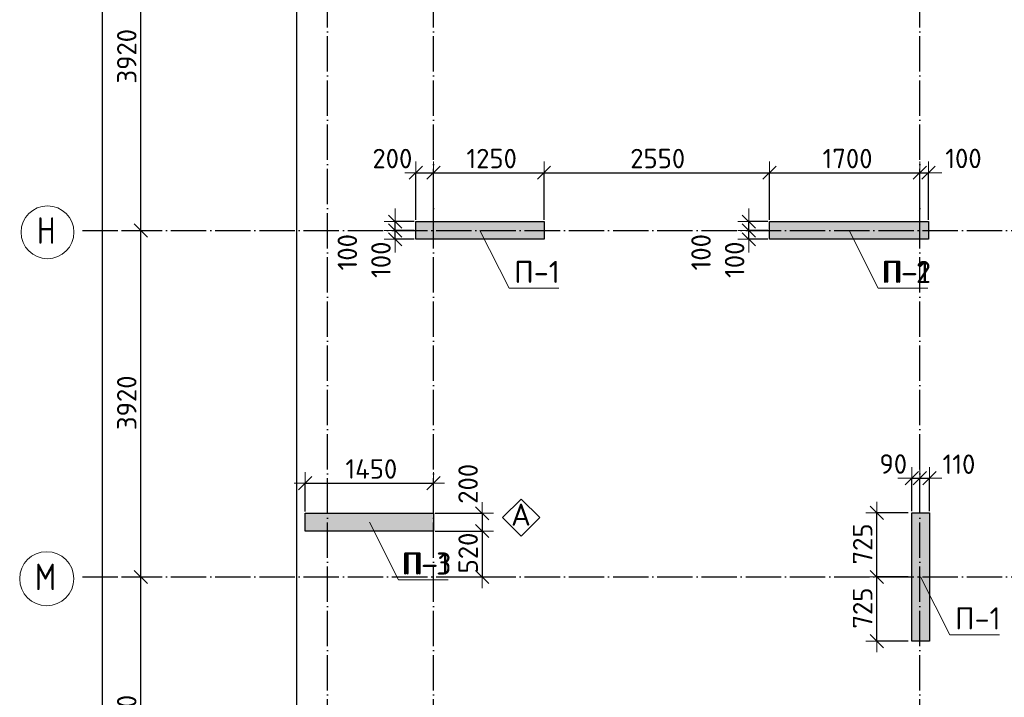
# Model space of a CAD drawing. Header units: millimetres. Extents: x -3495 to 109513, y -3287 to 62337.
# Tile 35 of 41: x 46520 to 57656, y 30338 to 38005. Entities that reach past the tile are written whole.
import ezdxf

# ---------------------------------------------------------------- set-up
doc = ezdxf.new("R2010")
doc.units = ezdxf.units.MM
doc.header["$PDMODE"] = 65
doc.linetypes.add('______11', pattern=[500, 400, -50, 0, -50])
doc.linetypes.add('______5', pattern=[1100, 800, -100, 100, -100])
for name, color, linetype, lineweight in [('Standard', 7, 'Continuous', 25), ('Армирование стержнями_ общее', 40, 'Continuous', 35), ('Высотная отметка (отверстия)', 7, 'Continuous', 13), ('Размерная линия_ общее', 7, 'Continuous', 13)]:
    doc.layers.add(name, color=color, linetype=linetype, lineweight=lineweight)
doc.layers.add('Осевая линия_ общее', color=7, linetype='______5', lineweight=13, true_color=0xa0a0a0)
doc.styles.add('ISOCPEUR', font='ISOCPEUR')
doc.dimstyles.new('DIMSTYLE_11', dxfattribs={"dimtxt": 220, "dimasz": 250, "dimexe": 0, "dimexo": 0, "dimgap": 110, "dimtad": 2, "dimdec": 0, "dimrnd": 5, "dimzin": 12, "dimdsep": 46, "dimtxsty": 'ISOCPEUR', "dimblk1": 'ALL_ML_STRICH', "dimblk2": 'ALL_ML_STRICH', "dimsah": 1, "dimcen": 0, "dimclrd": 7, "dimclre": 256, "dimclrt": 7, "dimadec": 0, "dimazin": 0, "dimtfac": 1, "dimtdec": 0, "dimtix": 1, "dimtmove": 2, "dimatfit": 3, "dimfxl": 0, "dimtvp": 1.2, "dimtzin": 0, "dimlwd": 0, "dimlwe": -3, "dimarcsym": 0})
doc.dimstyles.new('DIMSTYLE_3', dxfattribs={"dimtxt": 220, "dimasz": 250, "dimexe": 0, "dimexo": 0, "dimgap": 110, "dimtad": 2, "dimdec": 0, "dimrnd": 5, "dimzin": 12, "dimdsep": 46, "dimtxsty": 'ISOCPEUR', "dimblk1": 'ALL_ML_STRICH', "dimblk2": 'ALL_ML_STRICH', "dimsah": 1, "dimcen": 0, "dimclrd": 7, "dimclre": 256, "dimclrt": 7, "dimadec": 0, "dimazin": 0, "dimtfac": 1, "dimtdec": 0, "dimtix": 1, "dimtmove": 2, "dimatfit": 3, "dimfxl": 0, "dimtzin": 0, "dimlwd": 0, "dimlwe": -3, "dimarcsym": 0})

# ---------------------------------------------------------------- blocks, each defined once
blk = doc.blocks.new('ALL_ML_STRICH')
at = {"color": 0, "linetype": 'ByBlock', "lineweight": -2}
for p, q in [((0, -0.5), (0, 0.5)), ((-1, 0), (0.5, 0)), ((-0.3, -0.3), (0.3, 0.3))]:
    blk.add_line(p, q, dxfattribs=at)
blk = doc.blocks.new('*D28')
at = {"layer": 'DEFPOINTS', "color": 7, "linetype": 'Continuous', "lineweight": 13, "transparency": 33554687}
for p in [(47582, 46490), (47217, 0), (47456, 0)]:
    blk.add_point(p, dxfattribs=at)
at = {"layer": 'Размерная линия_ общее', "color": 253, "linetype": 'Continuous', "lineweight": -2, "true_color": 0xa0a0a0, "transparency": 33554687}
for p, q in [((47562, 46490), (47456, 46490)), ((47237, 0), (47456, 0))]:
    blk.add_line(p, q, dxfattribs=at)
at = {"layer": 'Размерная линия_ общее', "color": 7, "linetype": 'Continuous', "lineweight": -2, "transparency": 33554687}
blk.add_line((47456, 0), (47456, 46490), dxfattribs=at)
at = {"layer": 'Размерная линия_ общее', "color": 7, "linetype": 'Continuous', "lineweight": 13, "transparency": 33554687, "xscale": 250, "yscale": 250, "zscale": 250}
for p, rotation in [((47456, 46490), 90), ((47456, 0), 270)]:
    blk.add_blockref('ALL_ML_STRICH', p, dxfattribs=dict(at, rotation=rotation))
at = {"layer": 'Размерная линия_ общее', "color": 7, "linetype": 'Continuous', "lineweight": 13, "transparency": 33554687, "insert": (47296, 23234), "char_height": 220, "width": 1100, "attachment_point": 5, "rotation": 90, "style": 'ISOCPEUR'}
blk.add_mtext('\\A1;{46490}', dxfattribs=at)
blk = doc.blocks.new('*D38')
at = {"layer": 'DEFPOINTS', "color": 7, "linetype": 'Continuous', "lineweight": 13, "transparency": 33554687}
for p in [(47576, 31700), (47576, 28400), (47891, 28400)]:
    blk.add_point(p, dxfattribs=at)
at = {"layer": 'Размерная линия_ общее', "color": 253, "linetype": 'Continuous', "lineweight": -2, "true_color": 0xa0a0a0, "transparency": 33554687}
for p, q in [((47676, 31700), (47891, 31700)), ((47676, 28400), (47891, 28400))]:
    blk.add_line(p, q, dxfattribs=at)
at = {"layer": 'Размерная линия_ общее', "color": 7, "linetype": 'Continuous', "lineweight": -2, "transparency": 33554687}
blk.add_line((47891, 28400), (47891, 31700), dxfattribs=at)
at = {"layer": 'Размерная линия_ общее', "color": 7, "linetype": 'Continuous', "lineweight": 13, "transparency": 33554687, "xscale": 250, "yscale": 250, "zscale": 250}
for p, rotation in [((47891, 31700), 90), ((47891, 28400), 270)]:
    blk.add_blockref('ALL_ML_STRICH', p, dxfattribs=dict(at, rotation=rotation))
at = {"layer": 'Размерная линия_ общее', "color": 7, "linetype": 'Continuous', "lineweight": 13, "transparency": 33554687, "insert": (47731, 30061), "char_height": 220, "width": 880, "attachment_point": 5, "rotation": 90, "style": 'ISOCPEUR'}
blk.add_mtext('\\A1;{3300}', dxfattribs=at)
blk = doc.blocks.new('*D39')
at = {"layer": 'DEFPOINTS', "color": 7, "linetype": 'Continuous', "lineweight": 13, "transparency": 33554687}
for p in [(47576, 35620), (47576, 31700), (47891, 31700)]:
    blk.add_point(p, dxfattribs=at)
at = {"layer": 'Размерная линия_ общее', "color": 253, "linetype": 'Continuous', "lineweight": -2, "true_color": 0xa0a0a0, "transparency": 33554687}
for p, q in [((47676, 35620), (47891, 35620)), ((47676, 31700), (47891, 31700))]:
    blk.add_line(p, q, dxfattribs=at)
at = {"layer": 'Размерная линия_ общее', "color": 7, "linetype": 'Continuous', "lineweight": -2, "transparency": 33554687}
blk.add_line((47891, 31700), (47891, 35620), dxfattribs=at)
at = {"layer": 'Размерная линия_ общее', "color": 7, "linetype": 'Continuous', "lineweight": 13, "transparency": 33554687, "xscale": 250, "yscale": 250, "zscale": 250}
for p, rotation in [((47891, 35620), 90), ((47891, 31700), 270)]:
    blk.add_blockref('ALL_ML_STRICH', p, dxfattribs=dict(at, rotation=rotation))
at = {"layer": 'Размерная линия_ общее', "color": 7, "linetype": 'Continuous', "lineweight": 13, "transparency": 33554687, "insert": (47731, 33671), "char_height": 220, "width": 880, "attachment_point": 5, "rotation": 90, "style": 'ISOCPEUR'}
blk.add_mtext('\\A1;{3920}', dxfattribs=at)
blk = doc.blocks.new('*D40')
at = {"layer": 'DEFPOINTS', "color": 7, "linetype": 'Continuous', "lineweight": 13, "transparency": 33554687}
for p in [(47576, 39540), (47576, 35620), (47891, 35620)]:
    blk.add_point(p, dxfattribs=at)
at = {"layer": 'Размерная линия_ общее', "color": 253, "linetype": 'Continuous', "lineweight": -2, "true_color": 0xa0a0a0, "transparency": 33554687}
for p, q in [((47676, 39540), (47891, 39540)), ((47676, 35620), (47891, 35620))]:
    blk.add_line(p, q, dxfattribs=at)
at = {"layer": 'Размерная линия_ общее', "color": 7, "linetype": 'Continuous', "lineweight": -2, "transparency": 33554687}
blk.add_line((47891, 35620), (47891, 39540), dxfattribs=at)
at = {"layer": 'Размерная линия_ общее', "color": 7, "linetype": 'Continuous', "lineweight": 13, "transparency": 33554687, "xscale": 250, "yscale": 250, "zscale": 250}
for p, rotation in [((47891, 39540), 90), ((47891, 35620), 270)]:
    blk.add_blockref('ALL_ML_STRICH', p, dxfattribs=dict(at, rotation=rotation))
at = {"layer": 'Размерная линия_ общее', "color": 7, "linetype": 'Continuous', "lineweight": 13, "transparency": 33554687, "insert": (47731, 37591), "char_height": 220, "width": 880, "attachment_point": 5, "rotation": 90, "style": 'ISOCPEUR'}
blk.add_mtext('\\A1;{3920}', dxfattribs=at)
blk = doc.blocks.new('СЛОЖНЫЙ_ОБЪЕКТ_0')
at = {"layer": 'Осевая линия_ общее', "color": 253, "linetype": '______11', "lineweight": -3, "true_color": 0xa0a0a0, "transparency": 33554687}
for p, q in [((50000, -2590), (50000, 47490)), ((51200, -2590), (51200, 47490)), ((56700, -2590), (56700, 47490)), ((47230, 35620), (64820, 35620)), ((47230, 31700), (64820, 31700))]:
    blk.add_line(p, q, dxfattribs=at)
at = {"layer": 'Осевая линия_ общее', "color": 7, "linetype": 'Continuous', "lineweight": 13, "transparency": 33554687}
for centre, radius in [((46834, 35600), 299), ((46826, 31680), 306)]:
    blk.add_circle(centre, radius, dxfattribs=at)
at = {"layer": 'Осевая линия_ общее', "color": 7, "linetype": 'Continuous', "lineweight": 13, "transparency": 33554687, "char_height": 300, "attachment_point": 7, "style": 'ISOCPEUR'}
for s, insert, width in [('\\W0.80;Н', (46714, 35470), 359.83), ('\\W0.82;М', (46691, 31550), 392.65)]:
    blk.add_mtext(s, dxfattribs=dict(at, insert=insert, width=width))
blk = doc.blocks.new('*D172')
at = {"layer": 'DEFPOINTS', "color": 7, "linetype": 'Continuous', "lineweight": 13, "transparency": 33554687}
for p in [(49750, 32762), (49750, 32420), (51200, 32420)]:
    blk.add_point(p, dxfattribs=at)
at = {"layer": 'Размерная линия_ общее', "color": 253, "linetype": 'Continuous', "lineweight": -2, "true_color": 0xa0a0a0, "transparency": 33554687}
for p, q in [((49750, 32440), (49750, 32762)), ((51200, 32440), (51200, 32762))]:
    blk.add_line(p, q, dxfattribs=at)
at = {"layer": 'Размерная линия_ общее', "color": 7, "linetype": 'Continuous', "lineweight": -2, "transparency": 33554687}
blk.add_line((49750, 32762), (51200, 32762), dxfattribs=at)
at = {"layer": 'Размерная линия_ общее', "color": 7, "linetype": 'Continuous', "lineweight": 13, "transparency": 33554687, "xscale": 250, "yscale": 250, "zscale": 250, "rotation": 180}
blk.add_blockref('ALL_ML_STRICH', (49750, 32762), dxfattribs=at)
at = {"layer": 'Размерная линия_ общее', "color": 7, "linetype": 'Continuous', "lineweight": 13, "transparency": 33554687, "xscale": 250, "yscale": 250, "zscale": 250}
blk.add_blockref('ALL_ML_STRICH', (51200, 32762), dxfattribs=at)
at = {"layer": 'Размерная линия_ общее', "color": 7, "linetype": 'Continuous', "lineweight": 13, "transparency": 33554687, "insert": (50497, 32922), "char_height": 220, "width": 880, "attachment_point": 5, "style": 'ISOCPEUR'}
blk.add_mtext('\\A1;{1450}', dxfattribs=at)
blk = doc.blocks.new('*D177')
at = {"layer": 'DEFPOINTS', "color": 7, "linetype": 'Continuous', "lineweight": 13, "transparency": 33554687}
for p in [(51000, 36274), (51000, 35720), (51200, 35720)]:
    blk.add_point(p, dxfattribs=at)
at = {"layer": 'Размерная линия_ общее', "color": 253, "linetype": 'Continuous', "lineweight": -2, "true_color": 0xa0a0a0, "transparency": 33554687}
for p, q in [((51000, 35740), (51000, 36274)), ((51200, 35740), (51200, 36274))]:
    blk.add_line(p, q, dxfattribs=at)
at = {"layer": 'Размерная линия_ общее', "color": 7, "linetype": 'Continuous', "lineweight": -2, "transparency": 33554687}
blk.add_line((51000, 36274), (51200, 36274), dxfattribs=at)
at = {"layer": 'Размерная линия_ общее', "color": 7, "linetype": 'Continuous', "lineweight": 13, "transparency": 33554687, "xscale": 250, "yscale": 250, "zscale": 250, "rotation": 180}
blk.add_blockref('ALL_ML_STRICH', (51000, 36274), dxfattribs=at)
at = {"layer": 'Размерная линия_ общее', "color": 7, "linetype": 'Continuous', "lineweight": 13, "transparency": 33554687, "xscale": 250, "yscale": 250, "zscale": 250}
blk.add_blockref('ALL_ML_STRICH', (51200, 36274), dxfattribs=at)
at = {"layer": 'Размерная линия_ общее', "color": 7, "linetype": 'Continuous', "lineweight": 13, "transparency": 33554687, "insert": (50735, 36434), "char_height": 220, "width": 660, "attachment_point": 5, "style": 'ISOCPEUR'}
blk.add_mtext('\\A1;{200}', dxfattribs=at)
blk = doc.blocks.new('*D178')
at = {"layer": 'DEFPOINTS', "color": 7, "linetype": 'Continuous', "lineweight": 13, "transparency": 33554687}
for p in [(51200, 36274), (51200, 35720), (52450, 35720)]:
    blk.add_point(p, dxfattribs=at)
at = {"layer": 'Размерная линия_ общее', "color": 253, "linetype": 'Continuous', "lineweight": -2, "true_color": 0xa0a0a0, "transparency": 33554687}
for p, q in [((51200, 35740), (51200, 36274)), ((52450, 35740), (52450, 36274))]:
    blk.add_line(p, q, dxfattribs=at)
at = {"layer": 'Размерная линия_ общее', "color": 7, "linetype": 'Continuous', "lineweight": -2, "transparency": 33554687}
blk.add_line((51200, 36274), (52450, 36274), dxfattribs=at)
at = {"layer": 'Размерная линия_ общее', "color": 7, "linetype": 'Continuous', "lineweight": 13, "transparency": 33554687, "xscale": 250, "yscale": 250, "zscale": 250, "rotation": 180}
blk.add_blockref('ALL_ML_STRICH', (51200, 36274), dxfattribs=at)
at = {"layer": 'Размерная линия_ общее', "color": 7, "linetype": 'Continuous', "lineweight": 13, "transparency": 33554687, "xscale": 250, "yscale": 250, "zscale": 250}
blk.add_blockref('ALL_ML_STRICH', (52450, 36274), dxfattribs=at)
at = {"layer": 'Размерная линия_ общее', "color": 7, "linetype": 'Continuous', "lineweight": 13, "transparency": 33554687, "insert": (51858, 36434), "char_height": 220, "width": 880, "attachment_point": 5, "style": 'ISOCPEUR'}
blk.add_mtext('\\A1;{1250}', dxfattribs=at)
blk = doc.blocks.new('*D179')
at = {"layer": 'DEFPOINTS', "color": 7, "linetype": 'Continuous', "lineweight": 13, "transparency": 33554687}
for p in [(52450, 36274), (52450, 35720), (55000, 35720)]:
    blk.add_point(p, dxfattribs=at)
at = {"layer": 'Размерная линия_ общее', "color": 253, "linetype": 'Continuous', "lineweight": -2, "true_color": 0xa0a0a0, "transparency": 33554687}
for p, q in [((52450, 35740), (52450, 36274)), ((55000, 35740), (55000, 36274))]:
    blk.add_line(p, q, dxfattribs=at)
at = {"layer": 'Размерная линия_ общее', "color": 7, "linetype": 'Continuous', "lineweight": -2, "transparency": 33554687}
blk.add_line((52450, 36274), (55000, 36274), dxfattribs=at)
at = {"layer": 'Размерная линия_ общее', "color": 7, "linetype": 'Continuous', "lineweight": 13, "transparency": 33554687, "xscale": 250, "yscale": 250, "zscale": 250, "rotation": 180}
blk.add_blockref('ALL_ML_STRICH', (52450, 36274), dxfattribs=at)
at = {"layer": 'Размерная линия_ общее', "color": 7, "linetype": 'Continuous', "lineweight": 13, "transparency": 33554687, "xscale": 250, "yscale": 250, "zscale": 250}
blk.add_blockref('ALL_ML_STRICH', (55000, 36274), dxfattribs=at)
at = {"layer": 'Размерная линия_ общее', "color": 7, "linetype": 'Continuous', "lineweight": 13, "transparency": 33554687, "insert": (53736, 36434), "char_height": 220, "width": 880, "attachment_point": 5, "style": 'ISOCPEUR'}
blk.add_mtext('\\A1;{2550}', dxfattribs=at)
blk = doc.blocks.new('*D180')
at = {"layer": 'DEFPOINTS', "color": 7, "linetype": 'Continuous', "lineweight": 13, "transparency": 33554687}
for p in [(55000, 36274), (55000, 35720), (56700, 35720)]:
    blk.add_point(p, dxfattribs=at)
at = {"layer": 'Размерная линия_ общее', "color": 253, "linetype": 'Continuous', "lineweight": -2, "true_color": 0xa0a0a0, "transparency": 33554687}
for p, q in [((55000, 35740), (55000, 36274)), ((56700, 35740), (56700, 36274))]:
    blk.add_line(p, q, dxfattribs=at)
at = {"layer": 'Размерная линия_ общее', "color": 7, "linetype": 'Continuous', "lineweight": -2, "transparency": 33554687}
blk.add_line((55000, 36274), (56700, 36274), dxfattribs=at)
at = {"layer": 'Размерная линия_ общее', "color": 7, "linetype": 'Continuous', "lineweight": 13, "transparency": 33554687, "xscale": 250, "yscale": 250, "zscale": 250, "rotation": 180}
blk.add_blockref('ALL_ML_STRICH', (55000, 36274), dxfattribs=at)
at = {"layer": 'Размерная линия_ общее', "color": 7, "linetype": 'Continuous', "lineweight": 13, "transparency": 33554687, "xscale": 250, "yscale": 250, "zscale": 250}
blk.add_blockref('ALL_ML_STRICH', (56700, 36274), dxfattribs=at)
at = {"layer": 'Размерная линия_ общее', "color": 7, "linetype": 'Continuous', "lineweight": 13, "transparency": 33554687, "insert": (55883, 36434), "char_height": 220, "width": 880, "attachment_point": 5, "style": 'ISOCPEUR'}
blk.add_mtext('\\A1;{1700}', dxfattribs=at)
blk = doc.blocks.new('*D181')
at = {"layer": 'DEFPOINTS', "color": 7, "linetype": 'Continuous', "lineweight": 13, "transparency": 33554687}
for p in [(56700, 36274), (56700, 35720), (56800, 35720)]:
    blk.add_point(p, dxfattribs=at)
at = {"layer": 'Размерная линия_ общее', "color": 253, "linetype": 'Continuous', "lineweight": -2, "true_color": 0xa0a0a0, "transparency": 33554687}
for p, q in [((56700, 35740), (56700, 36274)), ((56800, 35740), (56800, 36274))]:
    blk.add_line(p, q, dxfattribs=at)
at = {"layer": 'Размерная линия_ общее', "color": 7, "linetype": 'Continuous', "lineweight": -2, "transparency": 33554687}
blk.add_line((56700, 36274), (56800, 36274), dxfattribs=at)
at = {"layer": 'Размерная линия_ общее', "color": 7, "linetype": 'Continuous', "lineweight": 13, "transparency": 33554687, "xscale": 250, "yscale": 250, "zscale": 250}
blk.add_blockref('ALL_ML_STRICH', (56800, 36274), dxfattribs=at)
at = {"layer": 'Размерная линия_ общее', "color": 7, "linetype": 'Continuous', "lineweight": 13, "transparency": 33554687, "xscale": 250, "yscale": 250, "zscale": 250, "rotation": 180}
blk.add_blockref('ALL_ML_STRICH', (56700, 36274), dxfattribs=at)
at = {"layer": 'Размерная линия_ общее', "color": 7, "linetype": 'Continuous', "lineweight": 13, "transparency": 33554687, "insert": (57194, 36435), "char_height": 220, "width": 660, "attachment_point": 5, "style": 'ISOCPEUR'}
blk.add_mtext('\\A1;{100}', dxfattribs=at)
blk = doc.blocks.new('*D214')
at = {"layer": 'DEFPOINTS', "color": 7, "linetype": 'Continuous', "lineweight": 13, "transparency": 33554687}
for p in [(56590, 31700), (56214, 30975), (56590, 30975)]:
    blk.add_point(p, dxfattribs=at)
at = {"layer": 'Размерная линия_ общее', "color": 253, "linetype": 'Continuous', "lineweight": -2, "true_color": 0xa0a0a0, "transparency": 33554687}
for p, q in [((56570, 31700), (56214, 31700)), ((56570, 30975), (56214, 30975))]:
    blk.add_line(p, q, dxfattribs=at)
at = {"layer": 'Размерная линия_ общее', "color": 7, "linetype": 'Continuous', "lineweight": -2, "transparency": 33554687}
blk.add_line((56214, 30975), (56214, 31700), dxfattribs=at)
at = {"layer": 'Размерная линия_ общее', "color": 7, "linetype": 'Continuous', "lineweight": 13, "transparency": 33554687, "xscale": 250, "yscale": 250, "zscale": 250}
for p, rotation in [((56214, 31700), 90), ((56214, 30975), 270)]:
    blk.add_blockref('ALL_ML_STRICH', p, dxfattribs=dict(at, rotation=rotation))
at = {"layer": 'Размерная линия_ общее', "color": 7, "linetype": 'Continuous', "lineweight": 13, "transparency": 33554687, "insert": (56054, 31348), "char_height": 220, "width": 660, "attachment_point": 5, "rotation": 90, "style": 'ISOCPEUR'}
blk.add_mtext('\\A1;{725}', dxfattribs=at)
blk = doc.blocks.new('*D215')
at = {"layer": 'DEFPOINTS', "color": 7, "linetype": 'Continuous', "lineweight": 13, "transparency": 33554687}
for p in [(56590, 32425), (56214, 31700), (56590, 31700)]:
    blk.add_point(p, dxfattribs=at)
at = {"layer": 'Размерная линия_ общее', "color": 253, "linetype": 'Continuous', "lineweight": -2, "true_color": 0xa0a0a0, "transparency": 33554687}
for p, q in [((56570, 32425), (56214, 32425)), ((56570, 31700), (56214, 31700))]:
    blk.add_line(p, q, dxfattribs=at)
at = {"layer": 'Размерная линия_ общее', "color": 7, "linetype": 'Continuous', "lineweight": -2, "transparency": 33554687}
blk.add_line((56214, 31700), (56214, 32425), dxfattribs=at)
at = {"layer": 'Размерная линия_ общее', "color": 7, "linetype": 'Continuous', "lineweight": 13, "transparency": 33554687, "xscale": 250, "yscale": 250, "zscale": 250}
for p, rotation in [((56214, 32425), 90), ((56214, 31700), 270)]:
    blk.add_blockref('ALL_ML_STRICH', p, dxfattribs=dict(at, rotation=rotation))
at = {"layer": 'Размерная линия_ общее', "color": 7, "linetype": 'Continuous', "lineweight": 13, "transparency": 33554687, "insert": (56054, 32073), "char_height": 220, "width": 660, "attachment_point": 5, "rotation": 90, "style": 'ISOCPEUR'}
blk.add_mtext('\\A1;{725}', dxfattribs=at)
blk = doc.blocks.new('*D224')
at = {"layer": 'DEFPOINTS', "color": 7, "linetype": 'Continuous', "lineweight": 13, "transparency": 33554687}
for p in [(55000, 35620), (54768, 35520), (55000, 35520)]:
    blk.add_point(p, dxfattribs=at)
at = {"layer": 'Размерная линия_ общее', "color": 253, "linetype": 'Continuous', "lineweight": -2, "true_color": 0xa0a0a0, "transparency": 33554687}
for p, q in [((54980, 35620), (54768, 35620)), ((54980, 35520), (54768, 35520))]:
    blk.add_line(p, q, dxfattribs=at)
at = {"layer": 'Размерная линия_ общее', "color": 7, "linetype": 'Continuous', "lineweight": -2, "transparency": 33554687}
blk.add_line((54768, 35520), (54768, 35620), dxfattribs=at)
at = {"layer": 'Размерная линия_ общее', "color": 7, "linetype": 'Continuous', "lineweight": 13, "transparency": 33554687, "xscale": 250, "yscale": 250, "zscale": 250}
for p, rotation in [((54768, 35520), 270), ((54768, 35620), 90)]:
    blk.add_blockref('ALL_ML_STRICH', p, dxfattribs=dict(at, rotation=rotation))
at = {"layer": 'Размерная линия_ общее', "color": 7, "linetype": 'Continuous', "lineweight": 13, "transparency": 33554687, "insert": (54606, 35289), "char_height": 220, "width": 660, "attachment_point": 5, "rotation": 90, "style": 'ISOCPEUR'}
blk.add_mtext('\\A1;{100}', dxfattribs=at)
blk = doc.blocks.new('*D225')
at = {"layer": 'DEFPOINTS', "color": 7, "linetype": 'Continuous', "lineweight": 13, "transparency": 33554687}
for p in [(55000, 35720), (54768, 35620), (55000, 35620)]:
    blk.add_point(p, dxfattribs=at)
at = {"layer": 'Размерная линия_ общее', "color": 253, "linetype": 'Continuous', "lineweight": -2, "true_color": 0xa0a0a0, "transparency": 33554687}
for p, q in [((54980, 35720), (54768, 35720)), ((54980, 35620), (54768, 35620))]:
    blk.add_line(p, q, dxfattribs=at)
at = {"layer": 'Размерная линия_ общее', "color": 7, "linetype": 'Continuous', "lineweight": -2, "transparency": 33554687}
blk.add_line((54768, 35620), (54768, 35720), dxfattribs=at)
at = {"layer": 'Размерная линия_ общее', "color": 7, "linetype": 'Continuous', "lineweight": 13, "transparency": 33554687, "xscale": 250, "yscale": 250, "zscale": 250}
for p, rotation in [((54768, 35620), 270), ((54768, 35720), 90)]:
    blk.add_blockref('ALL_ML_STRICH', p, dxfattribs=dict(at, rotation=rotation))
at = {"layer": 'Размерная линия_ общее', "color": 7, "linetype": 'Continuous', "lineweight": 13, "transparency": 33554687, "insert": (54226, 35374), "char_height": 220, "width": 660, "attachment_point": 5, "rotation": 90, "style": 'ISOCPEUR'}
blk.add_mtext('\\A1;{100}', dxfattribs=at)
blk = doc.blocks.new('*D242')
at = {"layer": 'DEFPOINTS', "color": 7, "linetype": 'Continuous', "lineweight": 13, "transparency": 33554687}
for p in [(51200, 32420), (51752, 32420), (51200, 32220)]:
    blk.add_point(p, dxfattribs=at)
at = {"layer": 'Размерная линия_ общее', "color": 253, "linetype": 'Continuous', "lineweight": -2, "true_color": 0xa0a0a0, "transparency": 33554687}
for p, q in [((51220, 32420), (51752, 32420)), ((51220, 32220), (51752, 32220))]:
    blk.add_line(p, q, dxfattribs=at)
at = {"layer": 'Размерная линия_ общее', "color": 7, "linetype": 'Continuous', "lineweight": -2, "transparency": 33554687}
blk.add_line((51752, 32420), (51752, 32220), dxfattribs=at)
at = {"layer": 'Размерная линия_ общее', "color": 7, "linetype": 'Continuous', "lineweight": 13, "transparency": 33554687, "xscale": 250, "yscale": 250, "zscale": 250}
for p, rotation in [((51752, 32420), 90), ((51752, 32220), 270)]:
    blk.add_blockref('ALL_ML_STRICH', p, dxfattribs=dict(at, rotation=rotation))
at = {"layer": 'Размерная линия_ общее', "color": 7, "linetype": 'Continuous', "lineweight": 13, "transparency": 33554687, "insert": (51591, 32754), "char_height": 220, "width": 660, "attachment_point": 5, "rotation": 90, "style": 'ISOCPEUR'}
blk.add_mtext('\\A1;{200}', dxfattribs=at)
blk = doc.blocks.new('*D243')
at = {"layer": 'DEFPOINTS', "color": 7, "linetype": 'Continuous', "lineweight": 13, "transparency": 33554687}
for p in [(51200, 32220), (51752, 32220), (51563, 31700)]:
    blk.add_point(p, dxfattribs=at)
at = {"layer": 'Размерная линия_ общее', "color": 253, "linetype": 'Continuous', "lineweight": -2, "true_color": 0xa0a0a0, "transparency": 33554687}
for p, q in [((51220, 32220), (51752, 32220)), ((51583, 31700), (51752, 31700))]:
    blk.add_line(p, q, dxfattribs=at)
at = {"layer": 'Размерная линия_ общее', "color": 7, "linetype": 'Continuous', "lineweight": -2, "transparency": 33554687}
blk.add_line((51752, 32220), (51752, 31700), dxfattribs=at)
at = {"layer": 'Размерная линия_ общее', "color": 7, "linetype": 'Continuous', "lineweight": 13, "transparency": 33554687, "xscale": 250, "yscale": 250, "zscale": 250}
for p, rotation in [((51752, 32220), 90), ((51752, 31700), 270)]:
    blk.add_blockref('ALL_ML_STRICH', p, dxfattribs=dict(at, rotation=rotation))
at = {"layer": 'Размерная линия_ общее', "color": 7, "linetype": 'Continuous', "lineweight": 13, "transparency": 33554687, "insert": (51592, 31971), "char_height": 220, "width": 660, "attachment_point": 5, "rotation": 90, "style": 'ISOCPEUR'}
blk.add_mtext('\\A1;{520}', dxfattribs=at)
blk = doc.blocks.new('*D272')
at = {"layer": 'DEFPOINTS', "color": 7, "linetype": 'Continuous', "lineweight": 13, "transparency": 33554687}
for p in [(51000, 35620), (50768, 35520), (51000, 35520)]:
    blk.add_point(p, dxfattribs=at)
at = {"layer": 'Размерная линия_ общее', "color": 253, "linetype": 'Continuous', "lineweight": -2, "true_color": 0xa0a0a0, "transparency": 33554687}
for p, q in [((50980, 35620), (50768, 35620)), ((50980, 35520), (50768, 35520))]:
    blk.add_line(p, q, dxfattribs=at)
at = {"layer": 'Размерная линия_ общее', "color": 7, "linetype": 'Continuous', "lineweight": -2, "transparency": 33554687}
blk.add_line((50768, 35520), (50768, 35620), dxfattribs=at)
at = {"layer": 'Размерная линия_ общее', "color": 7, "linetype": 'Continuous', "lineweight": 13, "transparency": 33554687, "xscale": 250, "yscale": 250, "zscale": 250}
for p, rotation in [((50768, 35520), 270), ((50768, 35620), 90)]:
    blk.add_blockref('ALL_ML_STRICH', p, dxfattribs=dict(at, rotation=rotation))
at = {"layer": 'Размерная линия_ общее', "color": 7, "linetype": 'Continuous', "lineweight": 13, "transparency": 33554687, "insert": (50606, 35289), "char_height": 220, "width": 660, "attachment_point": 5, "rotation": 90, "style": 'ISOCPEUR'}
blk.add_mtext('\\A1;{100}', dxfattribs=at)
blk = doc.blocks.new('*D273')
at = {"layer": 'DEFPOINTS', "color": 7, "linetype": 'Continuous', "lineweight": 13, "transparency": 33554687}
for p in [(51000, 35720), (50768, 35620), (51000, 35620)]:
    blk.add_point(p, dxfattribs=at)
at = {"layer": 'Размерная линия_ общее', "color": 253, "linetype": 'Continuous', "lineweight": -2, "true_color": 0xa0a0a0, "transparency": 33554687}
for p, q in [((50980, 35720), (50768, 35720)), ((50980, 35620), (50768, 35620))]:
    blk.add_line(p, q, dxfattribs=at)
at = {"layer": 'Размерная линия_ общее', "color": 7, "linetype": 'Continuous', "lineweight": -2, "transparency": 33554687}
blk.add_line((50768, 35620), (50768, 35720), dxfattribs=at)
at = {"layer": 'Размерная линия_ общее', "color": 7, "linetype": 'Continuous', "lineweight": 13, "transparency": 33554687, "xscale": 250, "yscale": 250, "zscale": 250}
for p, rotation in [((50768, 35620), 270), ((50768, 35720), 90)]:
    blk.add_blockref('ALL_ML_STRICH', p, dxfattribs=dict(at, rotation=rotation))
at = {"layer": 'Размерная линия_ общее', "color": 7, "linetype": 'Continuous', "lineweight": 13, "transparency": 33554687, "insert": (50226, 35374), "char_height": 220, "width": 660, "attachment_point": 5, "rotation": 90, "style": 'ISOCPEUR'}
blk.add_mtext('\\A1;{100}', dxfattribs=at)
blk = doc.blocks.new('*D307')
at = {"layer": 'DEFPOINTS', "color": 7, "linetype": 'Continuous', "lineweight": 13, "transparency": 33554687}
for p in [(56610, 32818), (56610, 32425), (56700, 32425)]:
    blk.add_point(p, dxfattribs=at)
at = {"layer": 'Размерная линия_ общее', "color": 253, "linetype": 'Continuous', "lineweight": -2, "true_color": 0xa0a0a0, "transparency": 33554687}
for p, q in [((56610, 32445), (56610, 32818)), ((56700, 32445), (56700, 32818))]:
    blk.add_line(p, q, dxfattribs=at)
at = {"layer": 'Размерная линия_ общее', "color": 7, "linetype": 'Continuous', "lineweight": -2, "transparency": 33554687}
blk.add_line((56610, 32818), (56700, 32818), dxfattribs=at)
at = {"layer": 'Размерная линия_ общее', "color": 7, "linetype": 'Continuous', "lineweight": 13, "transparency": 33554687, "xscale": 250, "yscale": 250, "zscale": 250}
blk.add_blockref('ALL_ML_STRICH', (56700, 32818), dxfattribs=at)
at = {"layer": 'Размерная линия_ общее', "color": 7, "linetype": 'Continuous', "lineweight": 13, "transparency": 33554687, "xscale": 250, "yscale": 250, "zscale": 250, "rotation": 180}
blk.add_blockref('ALL_ML_STRICH', (56610, 32818), dxfattribs=at)
at = {"layer": 'Размерная линия_ общее', "color": 7, "linetype": 'Continuous', "lineweight": 13, "transparency": 33554687, "insert": (56400, 32978), "char_height": 220, "width": 440, "attachment_point": 5, "style": 'ISOCPEUR'}
blk.add_mtext('\\A1;{90}', dxfattribs=at)
blk = doc.blocks.new('*D308')
at = {"layer": 'DEFPOINTS', "color": 7, "linetype": 'Continuous', "lineweight": 13, "transparency": 33554687}
for p in [(56700, 32818), (56700, 32425), (56810, 32425)]:
    blk.add_point(p, dxfattribs=at)
at = {"layer": 'Размерная линия_ общее', "color": 253, "linetype": 'Continuous', "lineweight": -2, "true_color": 0xa0a0a0, "transparency": 33554687}
for p, q in [((56700, 32445), (56700, 32818)), ((56810, 32445), (56810, 32818))]:
    blk.add_line(p, q, dxfattribs=at)
at = {"layer": 'Размерная линия_ общее', "color": 7, "linetype": 'Continuous', "lineweight": -2, "transparency": 33554687}
blk.add_line((56700, 32818), (56810, 32818), dxfattribs=at)
at = {"layer": 'Размерная линия_ общее', "color": 7, "linetype": 'Continuous', "lineweight": 13, "transparency": 33554687, "xscale": 250, "yscale": 250, "zscale": 250}
blk.add_blockref('ALL_ML_STRICH', (56810, 32818), dxfattribs=at)
at = {"layer": 'Размерная линия_ общее', "color": 7, "linetype": 'Continuous', "lineweight": 13, "transparency": 33554687, "xscale": 250, "yscale": 250, "zscale": 250, "rotation": 180}
blk.add_blockref('ALL_ML_STRICH', (56700, 32818), dxfattribs=at)
at = {"layer": 'Размерная линия_ общее', "color": 7, "linetype": 'Continuous', "lineweight": 13, "transparency": 33554687, "insert": (57143, 32976), "char_height": 220, "width": 660, "attachment_point": 5, "style": 'ISOCPEUR'}
blk.add_mtext('\\A1;{110}', dxfattribs=at)
blk = doc.blocks.new('СЛОЖНЫЙ_ОБЪЕКТ_7')
at = {"layer": 'Армирование стержнями_ общее', "color": 7, "linetype": 'Continuous', "lineweight": 13, "transparency": 33554687}
blk.add_lwpolyline([(52191, 32581), (51981, 32371), (52191, 32161), (52401, 32371), (52191, 32581)], close=True, dxfattribs=at)
at = {"layer": 'Армирование стержнями_ общее', "color": 7, "linetype": 'Continuous', "lineweight": 13, "transparency": 33554687, "insert": (52077, 32405), "char_height": 250, "width": 327.27, "attachment_point": 4, "style": 'ISOCPEUR'}
blk.add_mtext('\\A1;{\\fISOCPEUR|i0|b0;\\H250.000000;\\W1.000000;\\C7;А}\\P', dxfattribs=at)

msp = doc.modelspace()

# ---------------------------------------------------------------- hatches: boundary and pattern name
at = {"linetype": 'Continuous', "lineweight": 13, "transparency": 33554687}
for points in [[(51000, 35720), (51000, 35520), (52450, 35520), (52450, 35720)], [(55000, 35720), (55000, 35520), (56800, 35520), (56800, 35720)], [(49750, 32420), (49750, 32220), (51200, 32220), (51200, 32420)], [(56610, 30975), (56810, 30975), (56810, 32425), (56610, 32425)]]:
    msp.add_hatch(color=7, dxfattribs=at).paths.add_polyline_path(points)

# ---------------------------------------------------------------- linework, layer by layer
at = {"color": 7, "linetype": 'Continuous', "lineweight": -3, "transparency": 33554687}
for p, q in [((51000, 35520), (51000, 35720)), ((51000, 35720), (52450, 35720)), ((52450, 35720), (52450, 35520)), ((55000, 35520), (55000, 35720)), ((55000, 35720), (56800, 35720)), ((56800, 35720), (56800, 35520)), ((52450, 35520), (51000, 35520)), ((56800, 35520), (55000, 35520)), ((49750, 32220), (49750, 32420)), ((49750, 32420), (51200, 32420)), ((51200, 32420), (51200, 32220)), ((56610, 30975), (56610, 32425)), ((56610, 32425), (56810, 32425)), ((56810, 32425), (56810, 30975)), ((51200, 32220), (49750, 32220)), ((56810, 30975), (56610, 30975))]:
    msp.add_line(p, q, dxfattribs=at)
at = {"layer": 'Standard', "color": 7, "linetype": 'Continuous', "lineweight": 25, "transparency": 33554687}
msp.add_lwpolyline([(49650, -350.2), (75250, -350.2), (75250, 46690), (49650, 46690), (49650, -350.2)], dxfattribs=at)
at = {"layer": 'Высотная отметка (отверстия)', "color": 7, "linetype": 'Continuous', "lineweight": 13, "transparency": 33554687}
for points in [[(51725, 35620), (52056.2, 34966.5), (52616.2, 34966.5)], [(51725, 35620), (52056.2, 34966.5), (52616.2, 34966.5)], [(55900, 35620), (56231.2, 34966.5), (56791.2, 34966.5)], [(55900, 35620), (56231.2, 34966.5), (56791.2, 34966.5)], [(50475, 32320), (50806.2, 31666.5), (51366.2, 31666.5)], [(50475, 32320), (50806.2, 31666.5), (51366.2, 31666.5)], [(56710, 31700), (57041.2, 31046.5), (57601.2, 31046.5)]]:
    msp.add_lwpolyline(points, dxfattribs=at)

# ---------------------------------------------------------------- block references
at = {"layer": 'Армирование стержнями_ общее', "color": 7, "linetype": 'Continuous', "lineweight": 13, "transparency": 33554687}
msp.add_blockref('СЛОЖНЫЙ_ОБЪЕКТ_7', (0, 0), dxfattribs=at)
at = {"layer": 'Осевая линия_ общее', "color": 253, "linetype": '______11', "lineweight": -3, "true_color": 0xa0a0a0, "transparency": 33554687}
msp.add_blockref('СЛОЖНЫЙ_ОБЪЕКТ_0', (0, 0), dxfattribs=at)

# ---------------------------------------------------------------- texts
at = {"layer": 'Высотная отметка (отверстия)', "color": 7, "linetype": 'Continuous', "lineweight": 13, "transparency": 33554687, "char_height": 250, "attachment_point": 8, "style": 'ISOCPEUR'}
for s, insert, width in [('\\A1;{\\fISOCPEUR|i0|b0;\\H250.000000;\\W1.000000;\\C7;П-1}\\P', (52371.2, 35026.5), 604.167), ('\\A1;{\\fISOCPEUR|i0|b0;\\H250.000000;\\W1.000000;\\C7;П-1}\\P', (52371.2, 35026.5), 604.167), ('\\A1;{\\fISOCPEUR|i0|b0;\\H250.000000;\\W1.000000;\\C7;П-2}\\P', (56546.2, 35026.5), 664.583), ('\\A1;{\\fISOCPEUR|i0|b0;\\H250.000000;\\W1.000000;\\C7;П-1}\\P', (56546.2, 35026.5), 604.167), ('\\A1;{\\fISOCPEUR|i0|b0;\\H250.000000;\\W1.000000;\\C7;П-3}\\P', (51121.2, 31726.5), 664.583), ('\\A1;{\\fISOCPEUR|i0|b0;\\H250.000000;\\W1.000000;\\C7;П-1}\\P', (51121.2, 31726.5), 604.167), ('\\A1;{\\fISOCPEUR|i0|b0;\\H250.000000;\\W1.000000;\\C7;П-1}\\P', (57356.2, 31106.5), 604.167)]:
    msp.add_mtext(s, dxfattribs=dict(at, insert=insert, width=width))

# ---------------------------------------------------------------- dimensions: what is measured, and where the dimension line sits
at = {"layer": 'Размерная линия_ общее', "color": 7, "linetype": 'Continuous', "lineweight": 13, "transparency": 33554687}
for base, p1, p2, angle, dimstyle, picture, middle in [((47455.8, 46490), (47237, 0), (47562.2, 46490), 90, 'DIMSTYLE_3', '*D28', (47295.8, 23234)), ((47891.4, 39540), (47676.2, 35620), (47676.2, 39540), 90, 'DIMSTYLE_3', '*D40', (47731.4, 37591)), ((50768, 35720), (50980, 35620), (50980, 35720), 90, 'DIMSTYLE_11', '*D273', (50225.6, 35374.1)), ((54768, 35720), (54980, 35620), (54980, 35720), 90, 'DIMSTYLE_11', '*D225', (54225.6, 35374.1)), ((50768, 35620), (50980, 35520), (50980, 35620), 90, 'DIMSTYLE_11', '*D272', (50605.6, 35288.8)), ((54768, 35620), (54980, 35520), (54980, 35620), 90, 'DIMSTYLE_11', '*D224', (54605.6, 35288.8)), ((47891.4, 35620), (47676.2, 31700), (47676.2, 35620), 90, 'DIMSTYLE_3', '*D39', (47731.4, 33671)), ((51751.8, 32220), (51220, 32420), (51220, 32220), 270, 'DIMSTYLE_11', '*D242', (51591.1, 32753.5)), ((56213.9, 32425), (56570, 31700), (56570, 32425), 90, 'DIMSTYLE_3', '*D215', (56053.9, 32073.5)), ((51751.8, 31700), (51220, 32220), (51582.7, 31700), 270, 'DIMSTYLE_11', '*D243', (51591.8, 31971)), ((47891.4, 31700), (47676.2, 28400), (47676.2, 31700), 90, 'DIMSTYLE_3', '*D38', (47731.4, 30061)), ((56213.9, 31700), (56570, 30975), (56570, 31700), 90, 'DIMSTYLE_3', '*D214', (56053.9, 31348.5))]:
    dim = msp.add_linear_dim(base=base, p1=p1, p2=p2, angle=angle, dimstyle=dimstyle, override={"dimpost": '<>', "dimclrd": 7, "dimclre": 253, "dimclrt": 7, "dimlwd": 0, "dimlwe": 65533}, dxfattribs=at)
    dim.commit()
    dim.dimension.update_dxf_attribs({"geometry": picture, "text_midpoint": middle, "dimtype": 160})
for base, p1, p2, dimstyle, picture, middle in [((51200, 36273.8), (51000, 35740), (51200, 35740), 'DIMSTYLE_11', '*D177', (50734.9, 36434.4)), ((52450, 36273.8), (51200, 35740), (52450, 35740), 'DIMSTYLE_3', '*D178', (51858, 36433.8)), ((55000, 36273.8), (52450, 35740), (55000, 35740), 'DIMSTYLE_3', '*D179', (53736, 36433.8)), ((56700, 36273.8), (55000, 35740), (56700, 35740), 'DIMSTYLE_3', '*D180', (55883, 36433.8)), ((56800, 36273.8), (56700, 35740), (56800, 35740), 'DIMSTYLE_11', '*D181', (57194.2, 36434.5)), ((56700, 32818), (56610, 32445), (56700, 32445), 'DIMSTYLE_11', '*D307', (56399.9, 32978)), ((56810, 32818), (56700, 32445), (56810, 32445), 'DIMSTYLE_11', '*D308', (57142.5, 32976.1)), ((51200, 32762), (49750, 32440), (51200, 32440), 'DIMSTYLE_3', '*D172', (50497, 32922))]:
    dim = msp.add_linear_dim(base=base, p1=p1, p2=p2, dimstyle=dimstyle, override={"dimpost": '<>', "dimclrd": 7, "dimclre": 253, "dimclrt": 7, "dimlwd": 0, "dimlwe": 65533}, dxfattribs=at)
    dim.commit()
    dim.dimension.update_dxf_attribs({"geometry": picture, "text_midpoint": middle, "dimtype": 160})

doc.saveas('drawing.dxf')
